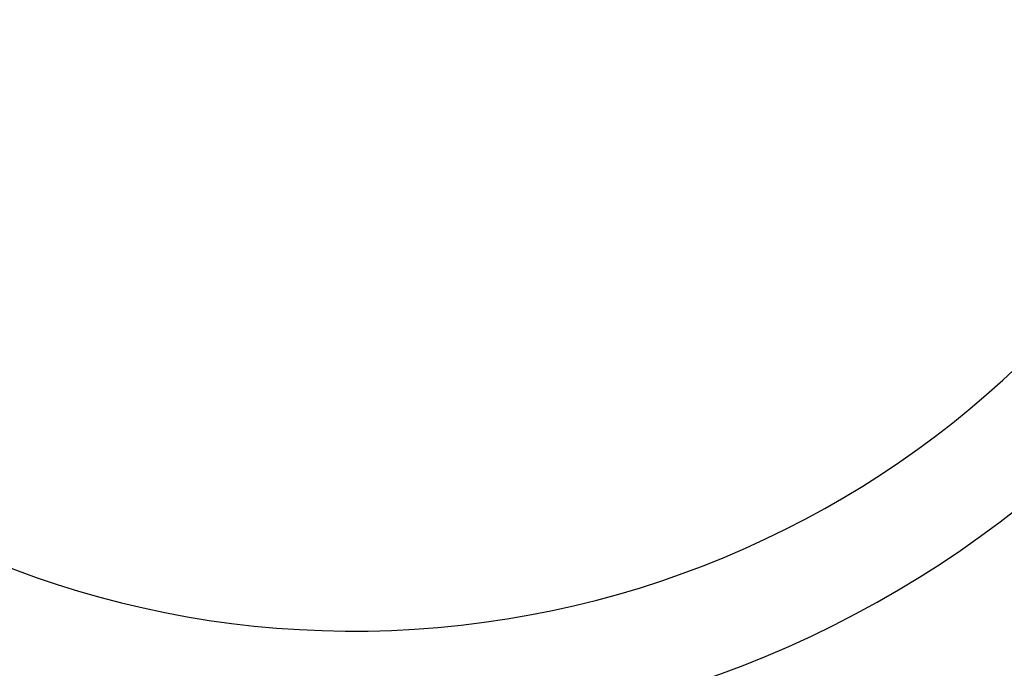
# Model space of a CAD drawing. Header units: millimetres. Extents: x 0 to 14900, y 0 to 10500.
# Tile 26 of 47: x 9687 to 12465, y 3816 to 5645. Entities that reach past the tile are written whole.
import ezdxf

# ---------------------------------------------------------------- set-up
doc = ezdxf.new("R2010")
doc.units = ezdxf.units.MM
doc.header["$LTSCALE"] = 25
doc.layers.add('THICK_LINE', color=7, linetype='Continuous')
doc.styles.add('SLDTEXTSTYLE0', font='TXT', dxfattribs={"width": 0.605})
doc.dimstyles.new('SLDDIMSTYLE2', dxfattribs={"dimtxt": 87.5, "dimasz": 87.5, "dimexe": 0, "dimexo": 0.0625, "dimgap": 21.875, "dimtad": 1, "dimdec": 4, "dimlfac": 25, "dimzin": 12, "dimdsep": 46, "dimtxsty": 'SLDTEXTSTYLE0', "dimsah": 1, "dimcen": 0.09, "dimadec": 1, "dimazin": 3, "dimtfac": 1, "dimtofl": 0, "dimtmove": 0, "dimatfit": 3, "dimfxl": 1, "dimfrac": 2, "dimtolj": 1, "dimtzin": 12, "dimarcsym": 0})

# ---------------------------------------------------------------- blocks, each defined once
blk = doc.blocks.new('_D_7')
at = {"layer": 'THICK_LINE'}
for p, q in [((13399.9, 6640.7), (13690.4, 6640.7)), ((7902, 6159.7), (7616, 6109.2))]:
    blk.add_line(p, q, dxfattribs=at)
blk.add_arc((10629.9, 6640.7), 3022.9, 190, 0, dxfattribs=at)
for points in [[(13652.9, 6640.7), (13639.1, 6553.4), (13664.1, 6553)], [(7652.9, 6115.7), (7657.1, 6027.4), (7681.7, 6032.1)]]:
    blk.add_solid(points, dxfattribs=at)
at = {"layer": 'THICK_LINE', "insert": (10759.7, 3730.8), "char_height": 87.5, "attachment_point": 1, "rotation": 5, "style": 'SLDTEXTSTYLE0'}
blk.add_mtext('170°', dxfattribs=at)

msp = doc.modelspace()

# ---------------------------------------------------------------- linework, layer by layer
at = {"layer": 'THICK_LINE'}
msp.add_arc((10629.9447626, 6640.6600043), 2720, 190, 170, dxfattribs=at)

# ---------------------------------------------------------------- dimensions: what is measured, and where the dimension line sits
dim = msp.add_angular_dim_2l(base=(10893.4096045, 3629.2430813), line1=((9687.483743, 6474.4786983), (7951.2676744, 6168.3369611)), line2=((13349.9447626, 6640.6600043), (10629.9447626, 6640.6600043)), dimstyle='SLDDIMSTYLE2', dxfattribs=at)
dim.commit()
dim.dimension.update_dxf_attribs({"geometry": '_D_7', "text_midpoint": (10893.4096045, 3629.2430813), "dimtype": 162})

doc.saveas('drawing.dxf')
